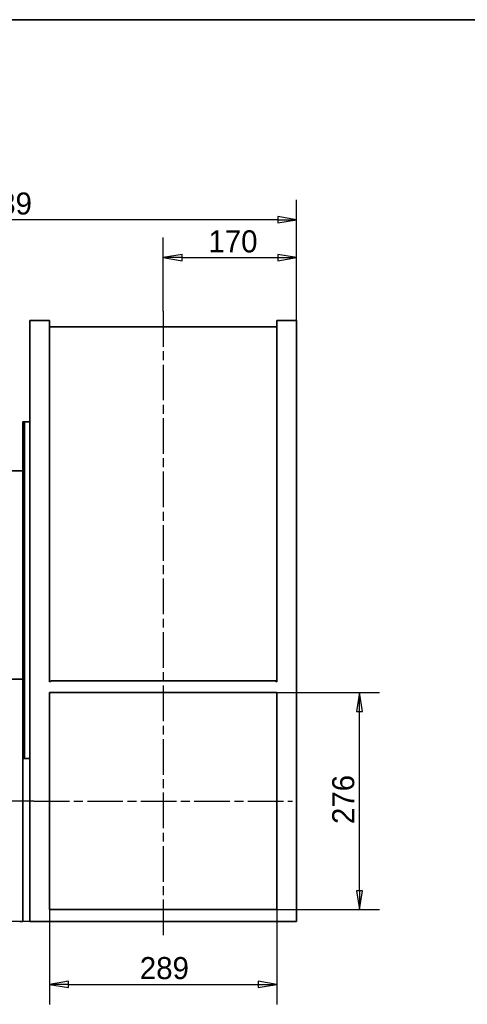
# Model space of a CAD drawing. Header units: millimetres. Extents: x 132 to 3320, y 40 to 2336.
# Tile 6 of 38: x 974 to 1543, y 1084 to 2336. Entities that reach past the tile are written whole.
import ezdxf

# ---------------------------------------------------------------- set-up
doc = ezdxf.new("R2010")
doc.units = ezdxf.units.MM
doc.header["$LTSCALE"] = 8
doc.linetypes.add('CHAIN', pattern=[0.3543, 0.2362, -0.0295, 0.0591, -0.0295])
for name, color, linetype, lineweight, true_color in [('Krawędzie widoczne(ISO)', 7, 'Continuous', 35, 0x262659), ('Linia środkowa(ISO)', 7, 'Continuous', 25, 0x262659), ('Szkic(ISO)', 7, 'Continuous', 35, 0x262659), ('Wymiary(ISO)', 7, 'Continuous', 25, 0x262659)]:
    doc.layers.add(name, color=color, linetype=linetype, lineweight=lineweight, true_color=true_color)
doc.styles.add('STANDARDDużyTekst', font='txt')
doc.dimstyles.new('X.XXX mała tolerancja', dxfattribs={"dimscale": 8, "dimtxt": 3.5, "dimasz": 3, "dimexe": 3.175, "dimexo": 0, "dimgap": 0.762, "dimtad": 1, "dimtoh": 1, "dimdec": 1, "dimrnd": 1e-08, "dimtxsty": 'STANDARDDużyTekst', "dimblk": 'Filled-2', "dimcen": 0.09, "dimdle": 10, "dimclrd": 256, "dimclre": 256, "dimclrt": 7, "dimadec": 1, "dimazin": 2, "dimtfac": 0.714286, "dimtdec": 3, "dimtmove": 0, "dimatfit": 3, "dimfxl": 1, "dimtolj": 1, "dimlwd": 25, "dimlwe": 25, "dimarcsym": 0})

# ---------------------------------------------------------------- blocks, each defined once
blk = doc.blocks.new('Ramki Ramka A3')
at = {"layer": 'Szkic(ISO)'}
blk.add_line((25, 292), (415, 292), dxfattribs=at)
blk = doc.blocks.new('Filled-2')
at = {"color": 0}
for p, q in [((0, 0), (-1, 0.167)), ((-1, 0.167), (-1, -0.167)), ((-1, 0), (0, 0)), ((-1, -0.167), (0, 0))]:
    blk.add_line(p, q, dxfattribs=at)
at = {"color": 0, "flags": 128}
blk.add_lwpolyline([(-1, -0.167), (0, 0), (-1, 0.167), (-1, -0.167)], dxfattribs=at)
at = {"color": 0}
blk.add_solid([(-1, -0.167), (0, 0), (-1, 0.167), (-1, -0.167)], dxfattribs=at)
blk = doc.blocks.new('*D19')
at = {"layer": 'Defpoints', "color": 0, "linetype": 'Continuous', "transparency": 16777216}
for p in [(1326.1, 2033.6), (1156.6, 1965.4), (1326.1, 1953.6)]:
    blk.add_point(p, dxfattribs=at)
at = {"layer": 'Wymiary(ISO)', "color": 179, "linetype": 'Continuous', "lineweight": 25, "true_color": 0x262658, "transparency": 16777216}
for p, q in [((1156.6, 1965.4), (1156.6, 2059)), ((1326.1, 1953.6), (1326.1, 2059)), ((1180.6, 2033.6), (1302.1, 2033.6))]:
    blk.add_line(p, q, dxfattribs=at)
at = {"layer": 'Wymiary(ISO)', "color": 179, "linetype": 'Continuous', "lineweight": 25, "true_color": 0x262658, "transparency": 16777216, "xscale": 24, "yscale": 24, "zscale": 24, "rotation": 180}
blk.add_blockref('Filled-2', (1156.6, 2033.6), dxfattribs=at)
at = {"layer": 'Wymiary(ISO)', "color": 179, "linetype": 'Continuous', "lineweight": 25, "true_color": 0x262658, "transparency": 16777216, "xscale": 24, "yscale": 24, "zscale": 24}
blk.add_blockref('Filled-2', (1326.1, 2033.6), dxfattribs=at)
at = {"layer": 'Wymiary(ISO)', "color": 7, "linetype": 'Continuous', "lineweight": 25, "transparency": 16777216, "insert": (1214, 2068.2), "char_height": 28, "attachment_point": 1, "style": 'STANDARDDużyTekst'}
blk.add_mtext('\\A1;170', dxfattribs=at)
blk = doc.blocks.new('*D20')
at = {"layer": 'Defpoints', "color": 0, "linetype": 'Continuous', "transparency": 16777216}
for p in [(587.6, 2081.6), (1326.1, 1953.6), (587.6, 1762.6)]:
    blk.add_point(p, dxfattribs=at)
at = {"layer": 'Wymiary(ISO)', "color": 179, "linetype": 'Continuous', "lineweight": 25, "true_color": 0x262658, "transparency": 16777216}
for p, q in [((587.6, 1762.6), (587.6, 2107)), ((1326.1, 1953.6), (1326.1, 2107)), ((1302.1, 2081.6), (611.6, 2081.6))]:
    blk.add_line(p, q, dxfattribs=at)
at = {"layer": 'Wymiary(ISO)', "color": 179, "linetype": 'Continuous', "lineweight": 25, "true_color": 0x262658, "transparency": 16777216, "xscale": 24, "yscale": 24, "zscale": 24, "rotation": 180}
blk.add_blockref('Filled-2', (587.6, 2081.6), dxfattribs=at)
at = {"layer": 'Wymiary(ISO)', "color": 179, "linetype": 'Continuous', "lineweight": 25, "true_color": 0x262658, "transparency": 16777216, "xscale": 24, "yscale": 24, "zscale": 24}
blk.add_blockref('Filled-2', (1326.1, 2081.6), dxfattribs=at)
at = {"layer": 'Wymiary(ISO)', "color": 1, "linetype": 'Continuous', "lineweight": 25, "transparency": 16777216, "insert": (927.2, 2116.3), "char_height": 28, "attachment_point": 1, "style": 'STANDARDDużyTekst'}
blk.add_mtext('\\A1;739', dxfattribs=at)
blk = doc.blocks.new('*D22')
at = {"layer": 'Defpoints', "color": 0, "linetype": 'Continuous', "transparency": 16777216}
for p in [(1012.1, 1204.6), (1301.1, 1204.6), (1301.1, 1109.6)]:
    blk.add_point(p, dxfattribs=at)
at = {"layer": 'Wymiary(ISO)', "color": 179, "linetype": 'Continuous', "lineweight": 25, "true_color": 0x262658, "transparency": 16777216}
for p, q in [((1012.1, 1204.6), (1012.1, 1084.2)), ((1301.1, 1204.6), (1301.1, 1084.2)), ((1036.1, 1109.6), (1277.1, 1109.6))]:
    blk.add_line(p, q, dxfattribs=at)
at = {"layer": 'Wymiary(ISO)', "color": 179, "linetype": 'Continuous', "lineweight": 25, "true_color": 0x262658, "transparency": 16777216, "xscale": 24, "yscale": 24, "zscale": 24, "rotation": 180}
blk.add_blockref('Filled-2', (1012.1, 1109.6), dxfattribs=at)
at = {"layer": 'Wymiary(ISO)', "color": 179, "linetype": 'Continuous', "lineweight": 25, "true_color": 0x262658, "transparency": 16777216, "xscale": 24, "yscale": 24, "zscale": 24}
blk.add_blockref('Filled-2', (1301.1, 1109.6), dxfattribs=at)
at = {"layer": 'Wymiary(ISO)', "color": 7, "linetype": 'Continuous', "lineweight": 25, "transparency": 16777216, "insert": (1126.8, 1144.3), "char_height": 28, "attachment_point": 1, "style": 'STANDARDDużyTekst'}
blk.add_mtext('\\A1;289', dxfattribs=at)
blk = doc.blocks.new('*D23')
at = {"layer": 'Defpoints', "color": 0, "linetype": 'Continuous', "transparency": 16777216}
for p in [(1301.1, 1480.6), (1406.1, 1480.6), (1301.1, 1204.6)]:
    blk.add_point(p, dxfattribs=at)
at = {"layer": 'Wymiary(ISO)', "color": 179, "linetype": 'Continuous', "lineweight": 25, "true_color": 0x262658, "transparency": 16777216}
for p, q in [((1301.1, 1480.6), (1431.5, 1480.6)), ((1406.1, 1228.6), (1406.1, 1456.6)), ((1301.1, 1204.6), (1431.5, 1204.6))]:
    blk.add_line(p, q, dxfattribs=at)
at = {"layer": 'Wymiary(ISO)', "color": 179, "linetype": 'Continuous', "lineweight": 25, "true_color": 0x262658, "transparency": 16777216, "xscale": 24, "yscale": 24, "zscale": 24}
for p, rotation in [((1406.1, 1480.6), 90), ((1406.1, 1204.6), 270)]:
    blk.add_blockref('Filled-2', p, dxfattribs=dict(at, rotation=rotation))
at = {"layer": 'Wymiary(ISO)', "color": 7, "linetype": 'Continuous', "lineweight": 25, "transparency": 16777216, "insert": (1371.4, 1313.4), "char_height": 28, "attachment_point": 1, "rotation": 90, "style": 'STANDARDDużyTekst'}
blk.add_mtext('\\A1;276', dxfattribs=at)
blk = doc.blocks.new('*D24')
at = {"layer": 'Defpoints', "color": 0, "linetype": 'Continuous', "transparency": 16777216}
for p in [(507.6, 1342.6), (992.1, 1342.6), (987.1, 1189.6)]:
    blk.add_point(p, dxfattribs=at)
at = {"layer": 'Wymiary(ISO)', "color": 179, "linetype": 'Continuous', "lineweight": 25, "true_color": 0x262658, "transparency": 16777216}
for p, q in [((992.1, 1342.6), (482.2, 1342.6)), ((507.6, 1213.6), (507.6, 1318.6)), ((987.1, 1189.6), (482.2, 1189.6))]:
    blk.add_line(p, q, dxfattribs=at)
at = {"layer": 'Wymiary(ISO)', "color": 179, "linetype": 'Continuous', "lineweight": 25, "true_color": 0x262658, "transparency": 16777216, "xscale": 24, "yscale": 24, "zscale": 24}
for p, rotation in [((507.6, 1342.6), 90), ((507.6, 1189.6), 270)]:
    blk.add_blockref('Filled-2', p, dxfattribs=dict(at, rotation=rotation))
at = {"layer": 'Wymiary(ISO)', "color": 7, "linetype": 'Continuous', "lineweight": 25, "transparency": 16777216, "insert": (473, 1239.4), "char_height": 28, "attachment_point": 1, "rotation": 90, "style": 'STANDARDDużyTekst'}
blk.add_mtext('\\A1;153', dxfattribs=at)

msp = doc.modelspace()

# ---------------------------------------------------------------- linework, layer by layer
at = {"layer": 'Krawędzie widoczne(ISO)'}
for p, q in [((987.085, 1953.637), (1012.085, 1953.637)), ((987.085, 1953.637), (987.085, 1189.637)), ((1012.085, 1494.137), (1012.085, 1953.637)), ((1326.085, 1953.637), (1301.085, 1953.637)), ((1301.085, 1953.637), (1301.085, 1494.137)), ((1326.085, 1953.637), (1326.085, 1189.637)), ((1301.085, 1945.416), (1012.085, 1945.416)), ((978.085, 1824.637), (978.085, 1800.165)), ((980.085, 1824.637), (978.085, 1824.637)), ((980.085, 1800.165), (980.085, 1824.637)), ((987.085, 1824.637), (980.085, 1824.637)), ((978.085, 1776.947), (978.085, 1800.165)), ((980.085, 1800.165), (978.085, 1800.165)), ((980.085, 1800.165), (980.085, 1776.947)), ((978.085, 1776.947), (978.085, 1482.328)), ((980.085, 1776.947), (978.085, 1776.947)), ((980.085, 1776.947), (980.085, 1482.328)), ((955.085, 1762.637), (978.085, 1762.637)), ((978.085, 1497.637), (600.085, 1497.637)), ((1299.585, 1495.637), (1013.585, 1495.637)), ((978.085, 1461.947), (978.085, 1482.328)), ((978.085, 1482.328), (980.085, 1482.328)), ((980.085, 1482.328), (980.085, 1461.947)), ((1012.085, 1480.637), (1301.085, 1480.637)), ((1012.085, 1204.637), (1012.085, 1480.637)), ((1301.085, 1480.637), (1301.085, 1204.637)), ((978.085, 1461.947), (978.085, 1396.637)), ((980.085, 1461.947), (978.085, 1461.947)), ((980.085, 1461.947), (980.085, 1396.637)), ((980.085, 1396.637), (978.085, 1396.637)), ((978.085, 1189.637), (978.085, 1396.637)), ((980.085, 1396.637), (987.085, 1396.637)), ((1301.085, 1204.637), (1012.085, 1204.637)), ((974.085, 1189.637), (978.085, 1189.637)), ((1326.085, 1189.637), (987.085, 1189.637))]:
    msp.add_line(p, q, dxfattribs=at)
for centre, start, end in [((1012.085, 1495.637), 270, 0), ((1301.085, 1495.637), 180, 270)]:
    msp.add_arc(centre, 1.5, start, end, dxfattribs=at)
at = {"layer": 'Linia środkowa(ISO)', "linetype": 'CHAIN', "ltscale": 23.990969}
for p, q in [((1156.585, 1965.416), (1156.585, 1169.637)), ((992.085, 1342.637), (1321.085, 1342.637))]:
    msp.add_line(p, q, dxfattribs=at)

# ---------------------------------------------------------------- block references
at = {"xscale": 8, "yscale": 8, "zscale": 8}
msp.add_blockref('Ramki Ramka A3', (0, 0), dxfattribs=at)

# ---------------------------------------------------------------- dimensions: what is measured, and where the dimension line sits
at = {"layer": 'Wymiary(ISO)', "color": 179, "linetype": 'Continuous', "lineweight": 25, "true_color": 0x262658}
for base, p1, p2, angle, override, picture, middle in [((587.584961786, 2081.637401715), (1326.084961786, 1953.637386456), (587.584961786, 1762.637392), 180, {"dimgap": 0.762, "dimtoh": 0, "dimdec": 0, "dimclrt": 1, "dimtol": 0, "dimlim": 0, "dimtp": 0, "dimtm": 0, "dimtdec": 3, "dimtofl": 0, "dimatfit": 1}, '*D20', (956.754961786, 2081.637401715)), ((1326.084961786, 2033.637401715), (1156.584961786, 1965.415726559), (1326.084961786, 1953.637386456), 180, {"dimgap": 0.762, "dimtoh": 0, "dimdec": 0, "dimtol": 0, "dimlim": 0, "dimtp": 0, "dimtm": 0, "dimtdec": 3, "dimtofl": 0, "dimatfit": 1}, '*D19', (1241.254961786, 2033.637401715)), ((1406.085, 1480.637), (1301.085, 1204.637), (1301.085, 1480.637), 90, {"dimgap": 0.762, "dimtoh": 0, "dimdec": 1, "dimtol": 0, "dimlim": 0, "dimtp": 0, "dimtm": 0, "dimtdec": 3, "dimtofl": 0, "dimatfit": 1}, '*D23', (1406.085, 1342.717)), ((507.585, 1342.637), (987.085, 1189.637), (992.085, 1342.637), 90, {"dimgap": 0.762, "dimtoh": 0, "dimdec": 1, "dimtol": 0, "dimlim": 0, "dimtp": 0, "dimtm": 0, "dimtdec": 3, "dimtofl": 0, "dimatfit": 1}, '*D24', (507.585, 1265.977))]:
    dim = msp.add_linear_dim(base=base, p1=p1, p2=p2, angle=angle, dimstyle='X.XXX mała tolerancja', override=override, dxfattribs=at)
    dim.commit()
    dim.dimension.update_dxf_attribs({"geometry": picture, "text_midpoint": middle, "dimtype": 160})
dim = msp.add_linear_dim(base=(1301.085, 1109.637), p1=(1012.085, 1204.637), p2=(1301.085, 1204.637), dimstyle='X.XXX mała tolerancja', override={"dimgap": 0.762, "dimtoh": 0, "dimdec": 1, "dimtol": 0, "dimlim": 0, "dimtp": 0, "dimtm": 0, "dimtdec": 3, "dimtofl": 0, "dimatfit": 1}, dxfattribs=at)
dim.commit()
dim.dimension.update_dxf_attribs({"geometry": '*D22', "text_midpoint": (1156.665, 1109.637), "dimtype": 160})

doc.saveas('drawing.dxf')
